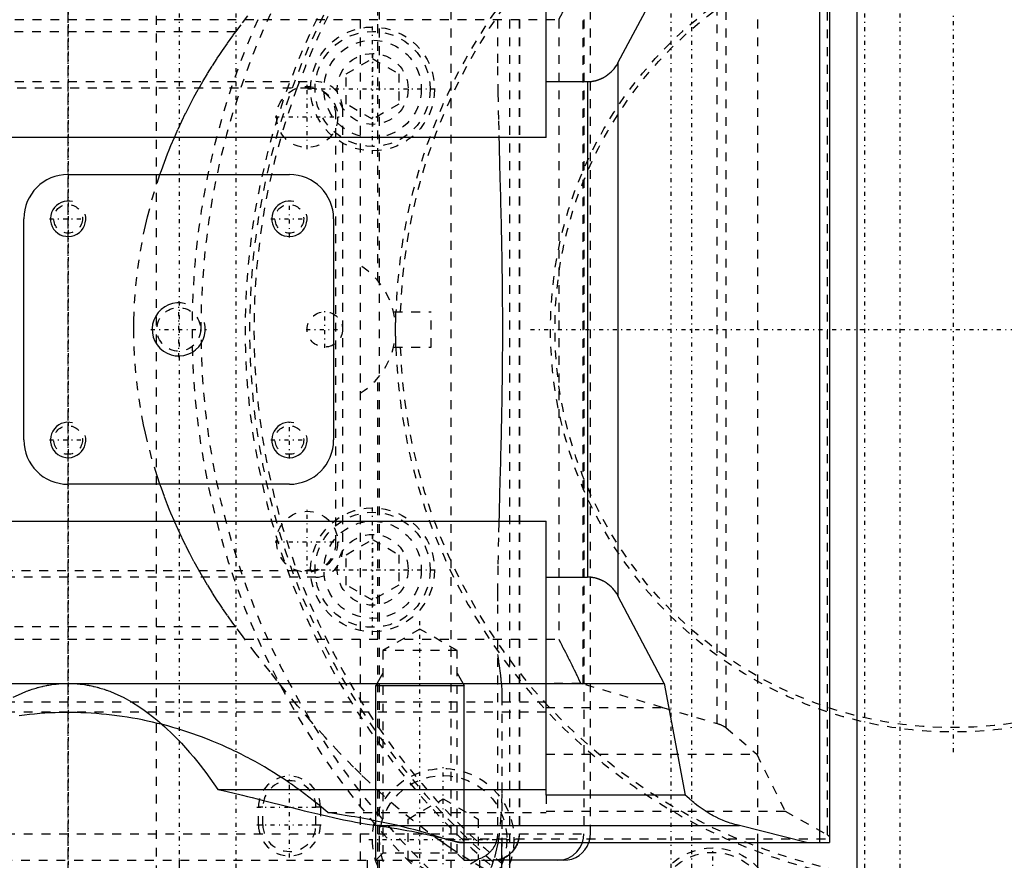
# Model space of a CAD drawing. Extents: x -545 to 345, y -132 to 132.
# Tile 10 of 18: x -105 to 6, y -60 to 35. Entities that reach past the tile are written whole.
import ezdxf

# ---------------------------------------------------------------- set-up
doc = ezdxf.new("R2010")
doc.units = 0
doc.linetypes.add('CENTER', pattern=[1.5, 0.45, -0.5, 0.05, -0.5])
doc.linetypes.add('DASHED', pattern=[2, 1, -1])
for name, color, linetype in [('AM_0', 7, 'CONTINUOUS'), ('AM_10', 7, 'CONTINUOUS'), ('AM_3', 7, 'DASHED'), ('AM_7', 7, 'CENTER')]:
    doc.layers.add(name, color=color, linetype=linetype)

msp = doc.modelspace()

# ---------------------------------------------------------------- linework, layer by layer
at = {"layer": 'AM_0', "color": 7, "linetype": 'CONTINUOUS'}
for p, q in [((-10.88, -61), (-10.88, 61)), ((-15.07, -58), (-15.07, 58)), ((-14, 58), (-14, -58)), ((-46, 21.69), (-46, 52.62)), ((-37.85, 30.18), (-32.65, 40)), ((-37.85, -30.18), (-37.85, 30.18)), ((-46, 28), (-41.31, 28)), ((-41.31, 28), (-41.31, -28)), ((-46, 21.69), (-116.27, 21.69)), ((-100, 17.5), (-75, 17.5)), ((-105, -12.5), (-105, 12.5)), ((-70, 12.5), (-70, -12.5)), ((-75, -17.5), (-100, -17.5)), ((-133, -21.69), (-46, -21.69)), ((-46, -52.62), (-46, -21.69)), ((-46, -28), (-41.31, -28)), ((-32.65, -40), (-37.85, -30.18)), ((-155, -40), (-32.65, -40)), ((-32.65, -40), (-30.28, -52.62)), ((-83.08, -51.99), (-46, -51.99)), ((-30.28, -52.62), (-46, -52.62)), ((-64.97, -56.08), (-24.14, -56.08)), ((-16.58, -58), (-24.14, -56.08)), ((-55.8, -58), (-14, -58)), ((-51, -67), (-51, -58)), ((-22.07, -61), (-22.07, -58)), ((-44, -60), (-51, -60)), ((-50.08, -61), (-50.08, -60))]:
    msp.add_line(p, q, dxfattribs=at)
for points in [[(-51, -59.83), (-50.52, -59.61), (-50.09, -59.3), (-49.71, -58.93), (-49.41, -58.49), (-49.19, -58)], [(-44.69, -60), (-44.09, -59.94), (-43.51, -59.75), (-42.98, -59.45), (-42.52, -59.05), (-42.16, -58.56), (-41.9, -58)]]:
    msp.add_lwpolyline(points, dxfattribs=at)
for points in [[(-41.31, 28, 0), (-41.29, 28, 0), (-41.25, 28, 0), (-41.21, 28, 0), (-41.19, 28, 0), (-41.17, 28, 0), (-41.13, 28, 0), (-41.1, 28.01, 0), (-41.06, 28.01, 0), (-41.02, 28.01, 0), (-40.98, 28.01, 0), (-40.96, 28.02, 0), (-40.94, 28.02, 0), (-40.9, 28.02, 0), (-40.86, 28.03, 0), (-40.83, 28.03, 0), (-40.79, 28.04, 0), (-40.75, 28.04, 0), (-40.73, 28.05, 0), (-40.71, 28.05, 0), (-40.67, 28.06, 0), (-40.63, 28.06, 0), (-40.61, 28.07, 0), (-40.6, 28.07, 0), (-40.56, 28.08, 0), (-40.52, 28.09, 0), (-40.5, 28.09, 0), (-40.48, 28.09, 0), (-40.44, 28.1, 0), (-40.41, 28.11, 0), (-40.37, 28.12, 0), (-40.33, 28.13, 0), (-40.29, 28.14, 0), (-40.27, 28.15, 0), (-40.26, 28.15, 0), (-40.22, 28.17, 0), (-40.18, 28.18, 0), (-40.14, 28.19, 0), (-40.11, 28.2, 0), (-40.07, 28.21, 0), (-40.05, 28.22, 0), (-40.03, 28.23, 0), (-40, 28.24, 0), (-39.96, 28.26, 0), (-39.92, 28.27, 0), (-39.89, 28.29, 0), (-39.85, 28.3, 0), (-39.83, 28.31, 0), (-39.81, 28.32, 0), (-39.78, 28.33, 0), (-39.74, 28.35, 0), (-39.71, 28.37, 0), (-39.67, 28.38, 0), (-39.64, 28.4, 0), (-39.62, 28.41, 0), (-39.6, 28.42, 0), (-39.57, 28.44, 0), (-39.53, 28.45, 0), (-39.41, 28.52, 0), (-39.31, 28.58, 0), (-39.21, 28.65, 0), (-39.02, 28.79, 0), (-38.83, 28.94, 0), (-38.65, 29.1, 0), (-38.48, 29.28, 0), (-38.32, 29.46, 0), (-38.25, 29.56, 0), (-38.17, 29.66, 0), (-38.03, 29.86, 0), (-37.9, 30.07, 0), (-37.85, 30.18, 0)], [(-37.85, -30.18, 0), (-37.9, -30.07, 0), (-38.03, -29.86, 0), (-38.17, -29.66, 0), (-38.25, -29.56, 0), (-38.32, -29.46, 0), (-38.48, -29.28, 0), (-38.65, -29.1, 0), (-38.83, -28.94, 0), (-39.02, -28.79, 0), (-39.21, -28.65, 0), (-39.31, -28.58, 0), (-39.41, -28.52, 0), (-39.53, -28.45, 0), (-39.57, -28.44, 0), (-39.6, -28.42, 0), (-39.62, -28.41, 0), (-39.64, -28.4, 0), (-39.67, -28.38, 0), (-39.71, -28.37, 0), (-39.74, -28.35, 0), (-39.78, -28.33, 0), (-39.81, -28.32, 0), (-39.83, -28.31, 0), (-39.85, -28.3, 0), (-39.89, -28.29, 0), (-39.92, -28.27, 0), (-39.96, -28.26, 0), (-40, -28.24, 0), (-40.03, -28.23, 0), (-40.05, -28.22, 0), (-40.07, -28.21, 0), (-40.11, -28.2, 0), (-40.14, -28.19, 0), (-40.18, -28.18, 0), (-40.22, -28.17, 0), (-40.26, -28.15, 0), (-40.27, -28.15, 0), (-40.29, -28.14, 0), (-40.33, -28.13, 0), (-40.37, -28.12, 0), (-40.41, -28.11, 0), (-40.44, -28.1, 0), (-40.48, -28.09, 0), (-40.5, -28.09, 0), (-40.52, -28.09, 0), (-40.56, -28.08, 0), (-40.6, -28.07, 0), (-40.61, -28.07, 0), (-40.63, -28.06, 0), (-40.67, -28.06, 0), (-40.71, -28.05, 0), (-40.73, -28.05, 0), (-40.75, -28.04, 0), (-40.79, -28.04, 0), (-40.83, -28.03, 0), (-40.86, -28.03, 0), (-40.9, -28.02, 0), (-40.94, -28.02, 0), (-40.96, -28.02, 0), (-40.98, -28.01, 0), (-41.02, -28.01, 0), (-41.06, -28.01, 0), (-41.1, -28.01, 0), (-41.13, -28, 0), (-41.17, -28, 0), (-41.19, -28, 0), (-41.21, -28, 0), (-41.25, -28, 0), (-41.29, -28, 0), (-41.31, -28, 0)], [(-106.22, -41.58, 0), (-105.27, -41.13, 0), (-104.71, -40.9, 0), (-104.55, -40.84, 0), (-104.39, -40.78, 0), (-104.31, -40.76, 0), (-104.23, -40.73, 0), (-104.07, -40.67, 0), (-103.91, -40.62, 0), (-103.75, -40.57, 0), (-103.6, -40.53, 0), (-103.44, -40.48, 0), (-103.36, -40.46, 0), (-103.28, -40.44, 0), (-103.12, -40.39, 0), (-102.96, -40.36, 0), (-102.88, -40.34, 0), (-102.8, -40.32, 0), (-102.64, -40.28, 0), (-102.48, -40.25, 0), (-102.4, -40.23, 0), (-102.32, -40.22, 0), (-102.16, -40.19, 0), (-102, -40.16, 0), (-101.84, -40.14, 0), (-101.68, -40.11, 0), (-101.52, -40.09, 0), (-101.44, -40.08, 0), (-101.36, -40.08, 0), (-101.2, -40.06, 0), (-101.04, -40.04, 0), (-100.88, -40.03, 0), (-100.72, -40.02, 0), (-100.56, -40.01, 0), (-100.48, -40.01, 0), (-100.4, -40.01, 0), (-100.24, -40, 0), (-100.08, -40, 0), (-100, -40, 0)], [(-100, -40, 0), (-99.92, -40, 0), (-99.76, -40, 0), (-99.6, -40.01, 0), (-99.52, -40.01, 0), (-99.44, -40.01, 0), (-99.28, -40.02, 0), (-99.12, -40.03, 0), (-98.96, -40.04, 0), (-98.8, -40.06, 0), (-98.64, -40.08, 0), (-98.56, -40.08, 0), (-98.48, -40.09, 0), (-98.32, -40.11, 0), (-98.16, -40.14, 0), (-98, -40.16, 0), (-97.84, -40.19, 0), (-97.68, -40.22, 0), (-97.6, -40.23, 0), (-97.52, -40.25, 0), (-97.36, -40.28, 0), (-97.2, -40.32, 0), (-97.12, -40.34, 0), (-97.04, -40.36, 0), (-96.88, -40.39, 0), (-96.72, -40.44, 0), (-96.64, -40.46, 0), (-96.56, -40.48, 0), (-96.4, -40.53, 0), (-96.25, -40.57, 0), (-96.09, -40.62, 0), (-95.93, -40.67, 0), (-95.77, -40.73, 0), (-95.69, -40.76, 0), (-95.61, -40.78, 0), (-95.45, -40.84, 0), (-95.29, -40.9, 0), (-94.73, -41.13, 0), (-93.78, -41.58, 0), (-92.83, -42.1, 0), (-91.88, -42.7, 0), (-91.41, -43.02, 0), (-90.94, -43.36, 0), (-89.99, -44.11, 0), (-89.06, -44.92, 0), (-88.12, -45.81, 0), (-87.2, -46.78, 0), (-86.27, -47.81, 0), (-85.81, -48.35, 0), (-85.35, -48.91, 0), (-84.44, -50.09, 0), (-83.53, -51.34, 0), (-83.08, -51.99, 0)], [(-83.08, -51.99, 0), (-82.52, -52.12, 0), (-81.4, -52.38, 0), (-80.29, -52.64, 0), (-79.74, -52.78, 0), (-79.19, -52.92, 0), (-78.09, -53.19, 0), (-77.01, -53.46, 0), (-75.94, -53.73, 0), (-74.88, -54, 0), (-73.84, -54.26, 0), (-73.32, -54.39, 0), (-72.81, -54.51, 0), (-71.8, -54.76, 0), (-70.81, -54.99, 0), (-69.85, -55.21, 0), (-68.9, -55.41, 0), (-67.98, -55.59, 0), (-67.53, -55.68, 0), (-67.09, -55.76, 0), (-66.22, -55.9, 0), (-65.38, -56.03, 0), (-64.97, -56.08, 0)], [(-24.14, -56.08, 0), (-24.32, -56.04, 0), (-24.67, -55.95, 0), (-25.03, -55.85, 0), (-25.21, -55.79, 0), (-25.39, -55.73, 0), (-25.74, -55.61, 0), (-26.09, -55.46, 0), (-26.44, -55.31, 0), (-26.79, -55.14, 0), (-27.13, -54.96, 0), (-27.31, -54.87, 0), (-27.48, -54.77, 0), (-27.82, -54.56, 0), (-28.16, -54.34, 0), (-28.49, -54.11, 0), (-28.82, -53.87, 0), (-29.15, -53.61, 0), (-29.32, -53.48, 0), (-29.48, -53.35, 0), (-29.8, -53.07, 0), (-30.12, -52.77, 0), (-30.28, -52.62, 0)], [(-64.97, -56.08, 0), (-64.66, -56.13, 0), (-64.04, -56.22, 0), (-63.44, -56.32, 0), (-63.15, -56.37, 0), (-62.86, -56.42, 0), (-62.28, -56.52, 0), (-61.72, -56.62, 0), (-61.17, -56.72, 0), (-60.63, -56.83, 0), (-60.1, -56.93, 0), (-59.85, -56.99, 0), (-59.59, -57.04, 0), (-59.1, -57.15, 0), (-58.61, -57.26, 0), (-58.14, -57.37, 0), (-57.68, -57.48, 0), (-57.24, -57.59, 0), (-57.03, -57.65, 0), (-56.81, -57.71, 0), (-56.4, -57.82, 0), (-56, -57.94, 0), (-55.8, -58, 0)], [(-49.21, -58, 0), (-49.23, -58.07, 0), (-49.28, -58.2, 0), (-49.34, -58.33, 0), (-49.38, -58.4, 0), (-49.41, -58.46, 0), (-49.49, -58.59, 0), (-49.57, -58.72, 0), (-49.66, -58.84, 0), (-49.76, -58.96, 0), (-49.85, -59.07, 0), (-49.9, -59.12, 0), (-49.95, -59.17, 0), (-50.06, -59.26, 0), (-50.17, -59.36, 0), (-50.29, -59.45, 0), (-50.42, -59.53, 0), (-50.54, -59.61, 0), (-50.61, -59.65, 0), (-50.67, -59.68, 0), (-50.8, -59.74, 0), (-50.93, -59.8, 0), (-51, -59.82, 0)]]:
    msp.add_polyline3d(points, dxfattribs=at)
for centre, radius, start, end in [((-100, 12.5), 5, 90, 180), ((-75, 12.5), 5, 0, 90), ((-100, -12.5), 5, 180, 270), ((-75, -12.5), 5, 270, 0), ((-44, -57), 3, 270, 340.5288)]:
    msp.add_arc(centre, radius, start, end, dxfattribs=at)
at = {"layer": 'AM_10', "color": 7, "linetype": 'CONTINUOUS'}
for p, q in [((-64.44, -38.84), (-65.25, -40.25)), ((-56.06, -38.84), (-55.25, -40.25)), ((-65.25, -60), (-65.25, -40.25)), ((-65.25, -40.25), (-55.25, -40.25)), ((-55.25, -60), (-55.25, -40.25))]:
    msp.add_line(p, q, dxfattribs=at)
for centre, radius in [((-100, 12.5), 2), ((-75, 12.5), 2), ((-87.5, 0), 3), ((-100, -12.5), 2), ((-75, -12.5), 2)]:
    msp.add_arc(centre, radius, 75, 15, dxfattribs=at)
at = {"layer": 'AM_3', "color": 6, "linetype": 'DASHED'}
for p, q in [((-90, -61.58), (-90, 75)), ((-67, 67), (-67, -67)), ((-65, 5.48), (-65, 67)), ((-64.82, -61), (-64.82, 61)), ((-56.71, -61), (-56.71, 61)), ((-50.08, -60), (-50.08, 60)), ((-22.07, -58), (-22.07, 58)), ((-51.5, 57), (-51.5, 31.12)), ((-49.04, 57), (-49.04, -57)), ((-49.02, 57), (-49.02, -57)), ((-41.73, 57), (-41.73, -57)), ((-41, -57), (-41, 57)), ((-14.23, -57.11), (-14.23, 57.11)), ((-26.68, -44.54), (-26.68, 44.54)), ((-25.68, -45.01), (-25.68, 45.01)), ((-41.81, -40.09), (-41.81, 40.09)), ((-126, 35), (-44.58, 35)), ((-44.58, 35), (-44.58, -35)), ((-81.06, 33.62), (-118.94, 33.62)), ((-68.57, 28.88), (-65.6, 30.6)), ((-65.6, 30.6), (-62.63, 28.88)), ((-122, 28), (-72, 28)), ((-68.57, 25.46), (-68.57, 28.88)), ((-62.63, 28.88), (-62.63, 25.46)), ((-72.75, 27.25), (-121.25, 27.25)), ((-69, 25), (-69, -25)), ((-65.6, 23.74), (-68.57, 25.46)), ((-62.63, 25.46), (-65.6, 23.74)), ((-69.75, -24.25), (-69.75, 24.25)), ((-63.24, 2), (-59, 2)), ((-59, -2), (-59, 2)), ((-63.24, -2), (-59, -2)), ((-65, -67), (-65, -5.48)), ((-68.57, -25.46), (-65.6, -23.74)), ((-65.6, -23.74), (-62.63, -25.46)), ((-68.57, -28.89), (-68.57, -25.46)), ((-62.63, -25.46), (-62.63, -28.89)), ((-121.25, -27.25), (-72.75, -27.25)), ((-72, -28), (-122, -28)), ((-65.6, -30.6), (-68.57, -28.89)), ((-62.63, -28.89), (-65.6, -30.6)), ((-51.5, -31.12), (-51.5, -57)), ((-81.06, -33.62), (-118.94, -33.62)), ((-60.25, -33.88), (-64.44, -36.3)), ((-56.06, -36.3), (-60.25, -33.88)), ((-126, -35), (-44.58, -35)), ((-64.44, -36.3), (-64.44, -59.19)), ((-56.06, -36.3), (-64.44, -36.3)), ((-56.06, -59.19), (-56.06, -36.3)), ((-42.1, -40.01), (-46, -40.01)), ((-32.88, -42.72), (-41.81, -40.09)), ((-46, -42.13), (-128.34, -42.13)), ((-51, -41.45), (-51, -67)), ((-46, -43.27), (-160.97, -43.27)), ((-46, -42.72), (-32.86, -42.72)), ((-46, -42.72), (-32.88, -42.72)), ((-32.88, -42.72), (-32.86, -42.72)), ((-32.86, -42.72), (-26.68, -44.54)), ((-25.68, -45.01), (-22.21, -48)), ((-46, -48), (-22.21, -48)), ((-22.21, -48), (-19, -54.46)), ((-61.59, -55.34), (-57.63, -53.06)), ((-57.63, -53.06), (-53.67, -55.34)), ((-46, -52.62), (-46, -54.61)), ((-78.5, -56), (-78.5, -54)), ((-78, -54), (-78.5, -54)), ((-78, -56), (-78, -54)), ((-71.5, -54), (-72, -54)), ((-72, -56), (-72, -54)), ((-71.5, -54), (-71.5, -56)), ((-46, -54.46), (-19, -54.46)), ((-19, -54.46), (-14.23, -57.11)), ((-70.65, -54.61), (-46, -54.61)), ((-61.59, -59.92), (-61.59, -55.34)), ((-53.67, -55.34), (-53.67, -59.92)), ((-78.5, -56), (-78, -56)), ((-72, -56), (-71.5, -56)), ((-159, -57), (-41, -57)), ((-57.44, -57.58), (-14, -57.58)), ((-155.31, -60), (-50.95, -60)), ((-87.43, -99), (-87.43, -60)), ((-66.22, -60), (-66.22, -85)), ((-64.44, -59.19), (-65.25, -60)), ((-56.06, -59.19), (-64.44, -59.19)), ((-57.63, -62.2), (-61.59, -59.92)), ((-53.67, -59.92), (-57.63, -62.2)), ((-55.25, -60), (-56.06, -59.19)), ((-53.5, -63), (-53.5, -60))]:
    msp.add_line(p, q, dxfattribs=at)
for points in [[(-49.19, -58), (-49.06, -57.51), (-49.02, -57)], [(-41.9, -58), (-41.77, -57.51), (-41.73, -57)], [(-51.98, -60), (-51.48, -59.96), (-51, -59.83)]]:
    msp.add_lwpolyline(points, dxfattribs=at)
for points in [[(-81.06, 33.62, 0), (-80.29, 34.65, 0), (-78.74, 36.7, 0), (-77.18, 38.7, 0), (-76.4, 39.69, 0), (-75.63, 40.65, 0), (-74.07, 42.53, 0), (-72.53, 44.33, 0), (-70.97, 46.09, 0), (-69.37, 47.81, 0), (-67.74, 49.49, 0), (-66.91, 50.3, 0), (-66.08, 51.1, 0), (-64.41, 52.65, 0), (-62.74, 54.11, 0), (-61.06, 55.49, 0), (-59.4, 56.77, 0), (-57.76, 57.96, 0), (-56.96, 58.51, 0), (-56.16, 59.04, 0), (-54.61, 60.02, 0), (-53.13, 60.9, 0), (-52.43, 61.3, 0)], [(-42.1, 40.01, 0), (-42.17, 39.87, 0), (-42.29, 39.59, 0), (-42.42, 39.31, 0), (-42.49, 39.17, 0), (-42.56, 39.03, 0), (-42.69, 38.75, 0), (-42.83, 38.46, 0), (-42.97, 38.18, 0), (-43.11, 37.9, 0), (-43.25, 37.62, 0), (-43.32, 37.47, 0), (-43.39, 37.33, 0), (-43.53, 37.05, 0), (-43.67, 36.77, 0), (-43.81, 36.49, 0), (-43.96, 36.22, 0), (-44.1, 35.94, 0), (-44.17, 35.8, 0), (-44.24, 35.67, 0), (-44.38, 35.4, 0), (-44.52, 35.13, 0), (-44.58, 35, 0)], [(-89.62, 17.49, 0), (-89.46, 17.96, 0), (-89.12, 18.9, 0), (-88.76, 19.84, 0), (-88.58, 20.3, 0), (-88.39, 20.77, 0), (-87.99, 21.69, 0), (-87.58, 22.61, 0), (-87.16, 23.53, 0), (-86.71, 24.44, 0), (-86.25, 25.34, 0), (-86.02, 25.79, 0), (-85.78, 26.24, 0), (-85.28, 27.13, 0), (-84.77, 28.02, 0), (-84.24, 28.9, 0), (-83.7, 29.77, 0), (-83.14, 30.64, 0), (-82.86, 31.07, 0), (-82.57, 31.5, 0), (-81.98, 32.35, 0), (-81.37, 33.2, 0), (-81.06, 33.62, 0)], [(-51.5, 31.12, 0), (-51.49, 29.71, 0), (-51.45, 26.72, 0), (-51.39, 23.55, 0), (-51.34, 21.9, 0), (-51.34, 21.62, 0), (-51.32, 21.06, 0), (-51.31, 20.5, 0), (-51.3, 20.21, 0), (-51.29, 19.93, 0), (-51.28, 19.35, 0), (-51.26, 18.78, 0), (-51.25, 18.2, 0), (-51.23, 17.61, 0), (-51.21, 17.02, 0), (-51.21, 16.73, 0), (-51.2, 16.43, 0), (-51.18, 15.84, 0), (-51.17, 15.24, 0), (-51.15, 14.64, 0), (-51.14, 14.03, 0), (-51.12, 13.42, 0), (-51.11, 13.12, 0), (-51.11, 12.81, 0), (-51.09, 12.2, 0), (-51.08, 11.58, 0), (-51.06, 10.97, 0), (-51.05, 10.35, 0), (-51.04, 9.73, 0), (-51.03, 9.42, 0), (-51.03, 9.1, 0), (-51.02, 8.48, 0), (-51, 7.85, 0), (-50.99, 7.23, 0), (-50.99, 6.6, 0), (-50.98, 5.97, 0), (-50.97, 5.66, 0), (-50.97, 5.34, 0), (-50.96, 4.71, 0), (-50.96, 4.08, 0), (-50.95, 3.45, 0), (-50.95, 2.82, 0), (-50.94, 2.19, 0), (-50.94, 1.88, 0), (-50.94, 1.57, 0), (-50.94, 0.94, 0), (-50.94, 0.31, 0), (-50.94, 0, 0), (-50.94, -0.31, 0), (-50.94, -0.94, 0), (-50.94, -1.57, 0), (-50.94, -1.88, 0), (-50.94, -2.19, 0), (-50.95, -2.82, 0), (-50.95, -3.45, 0), (-50.96, -4.08, 0), (-50.96, -4.71, 0), (-50.97, -5.34, 0), (-50.97, -5.66, 0), (-50.98, -5.97, 0), (-50.99, -6.6, 0), (-50.99, -7.23, 0), (-51, -7.85, 0), (-51.02, -8.48, 0), (-51.03, -9.1, 0), (-51.03, -9.42, 0), (-51.04, -9.73, 0), (-51.05, -10.35, 0), (-51.06, -10.97, 0), (-51.08, -11.58, 0), (-51.09, -12.2, 0), (-51.11, -12.81, 0), (-51.11, -13.12, 0), (-51.12, -13.42, 0), (-51.14, -14.03, 0), (-51.15, -14.64, 0), (-51.17, -15.24, 0), (-51.18, -15.84, 0), (-51.2, -16.43, 0), (-51.21, -16.73, 0), (-51.21, -17.02, 0), (-51.23, -17.61, 0), (-51.25, -18.2, 0), (-51.26, -18.78, 0), (-51.28, -19.35, 0), (-51.29, -19.93, 0), (-51.3, -20.21, 0), (-51.31, -20.5, 0), (-51.32, -21.06, 0), (-51.34, -21.62, 0), (-51.34, -21.9, 0), (-51.39, -23.55, 0), (-51.45, -26.72, 0), (-51.49, -29.71, 0), (-51.5, -31.12, 0)], [(-89.62, -17.49, 0), (-89.94, -16.54, 0), (-90.52, -14.63, 0), (-91.03, -12.71, 0), (-91.26, -11.74, 0), (-91.47, -10.77, 0), (-91.83, -8.83, 0), (-92.12, -6.87, 0), (-92.34, -4.91, 0), (-92.49, -2.95, 0), (-92.56, -0.98, 0), (-92.57, 0, 0), (-92.56, 0.98, 0), (-92.49, 2.95, 0), (-92.34, 4.91, 0), (-92.12, 6.87, 0), (-91.83, 8.83, 0), (-91.47, 10.77, 0), (-91.26, 11.74, 0), (-91.03, 12.71, 0), (-90.52, 14.63, 0), (-89.94, 16.54, 0), (-89.62, 17.49, 0)], [(-63, 0, 0), (-63, 0.01, 0), (-63, 0.04, 0), (-63, 0.07, 0), (-63, 0.08, 0), (-63, 0.1, 0), (-63, 0.13, 0), (-63, 0.16, 0), (-63, 0.18, 0), (-63, 0.21, 0), (-63, 0.24, 0), (-63, 0.26, 0), (-63, 0.27, 0), (-63, 0.3, 0), (-63, 0.33, 0), (-63, 0.36, 0), (-63, 0.38, 0), (-63, 0.41, 0), (-63, 0.43, 0), (-63, 0.44, 0), (-63, 0.47, 0), (-63, 0.5, 0), (-63, 0.51, 0), (-63, 0.53, 0), (-63, 0.56, 0), (-63, 0.58, 0), (-63, 0.6, 0), (-63, 0.61, 0), (-63, 0.64, 0), (-63, 0.67, 0), (-63, 0.7, 0), (-63, 0.72, 0), (-63, 0.75, 0), (-63, 0.77, 0), (-63, 0.78, 0), (-62.99, 0.81, 0), (-62.99, 0.83, 0), (-62.99, 0.86, 0), (-62.99, 0.89, 0), (-62.99, 0.91, 0), (-62.99, 0.93, 0), (-62.99, 0.94, 0), (-62.99, 0.97, 0), (-62.99, 0.99, 0), (-62.99, 1.02, 0), (-62.99, 1.04, 0), (-62.99, 1.07, 0), (-62.99, 1.08, 0), (-62.99, 1.09, 0), (-62.99, 1.12, 0), (-62.99, 1.14, 0), (-62.99, 1.16, 0), (-62.99, 1.19, 0), (-62.99, 1.21, 0), (-62.99, 1.22, 0), (-62.99, 1.23, 0), (-62.99, 1.26, 0), (-62.99, 1.28, 0), (-62.99, 1.3, 0), (-62.99, 1.32, 0), (-62.99, 1.34, 0), (-62.99, 1.35, 0), (-62.99, 1.36, 0), (-62.98, 1.38, 0), (-62.98, 1.4, 0), (-62.98, 1.41, 0), (-62.98, 1.42, 0), (-62.98, 1.44, 0), (-62.98, 1.46, 0), (-62.98, 1.47, 0), (-62.98, 1.48, 0), (-62.98, 1.5, 0), (-62.98, 1.52, 0), (-62.98, 1.54, 0), (-62.98, 1.56, 0), (-62.98, 1.57, 0), (-62.98, 1.58, 0), (-62.98, 1.59, 0), (-62.98, 1.61, 0), (-62.98, 1.63, 0), (-62.98, 1.64, 0), (-62.98, 1.66, 0), (-62.98, 1.68, 0), (-62.98, 1.68, 0), (-62.98, 1.69, 0), (-62.98, 1.71, 0), (-62.98, 1.72, 0), (-62.98, 1.74, 0), (-62.98, 1.75, 0), (-62.98, 1.77, 0), (-62.98, 1.77, 0), (-62.97, 1.78, 0), (-62.97, 1.79, 0), (-62.97, 1.81, 0), (-62.97, 1.82, 0), (-62.97, 1.83, 0), (-62.97, 1.84, 0), (-62.97, 1.85, 0), (-62.97, 1.85, 0), (-62.97, 1.86, 0), (-62.97, 1.87, 0), (-62.97, 1.88, 0), (-62.97, 1.89, 0), (-62.97, 1.9, 0), (-62.97, 1.91, 0), (-62.97, 1.91, 0), (-62.97, 1.92, 0), (-62.97, 1.93, 0), (-62.97, 1.93, 0), (-62.97, 1.94, 0), (-62.97, 1.94, 0), (-62.97, 1.95, 0), (-62.97, 1.95, 0), (-62.97, 1.96, 0), (-62.97, 1.96, 0), (-62.97, 1.97, 0), (-62.97, 1.97, 0), (-62.97, 1.98, 0), (-62.97, 1.98, 0), (-62.97, 1.98, 0), (-62.97, 1.99, 0), (-62.97, 1.99, 0), (-62.97, 1.99, 0), (-62.97, 1.99, 0), (-62.97, 2, 0), (-62.97, 2, 0), (-62.97, 2, 0), (-62.97, 2, 0), (-62.97, 2, 0), (-62.97, 2, 0), (-62.97, 2, 0)], [(-62.97, -2, 0), (-62.97, -2, 0), (-62.97, -2, 0), (-62.97, -2, 0), (-62.97, -2, 0), (-62.97, -2, 0), (-62.97, -2, 0), (-62.97, -1.99, 0), (-62.97, -1.99, 0), (-62.97, -1.99, 0), (-62.97, -1.99, 0), (-62.97, -1.98, 0), (-62.97, -1.98, 0), (-62.97, -1.98, 0), (-62.97, -1.97, 0), (-62.97, -1.97, 0), (-62.97, -1.96, 0), (-62.97, -1.96, 0), (-62.97, -1.95, 0), (-62.97, -1.95, 0), (-62.97, -1.94, 0), (-62.97, -1.94, 0), (-62.97, -1.93, 0), (-62.97, -1.93, 0), (-62.97, -1.92, 0), (-62.97, -1.91, 0), (-62.97, -1.91, 0), (-62.97, -1.9, 0), (-62.97, -1.89, 0), (-62.97, -1.88, 0), (-62.97, -1.87, 0), (-62.97, -1.86, 0), (-62.97, -1.85, 0), (-62.97, -1.85, 0), (-62.97, -1.84, 0), (-62.97, -1.83, 0), (-62.97, -1.82, 0), (-62.97, -1.81, 0), (-62.97, -1.79, 0), (-62.97, -1.78, 0), (-62.98, -1.77, 0), (-62.98, -1.77, 0), (-62.98, -1.75, 0), (-62.98, -1.74, 0), (-62.98, -1.72, 0), (-62.98, -1.71, 0), (-62.98, -1.69, 0), (-62.98, -1.68, 0), (-62.98, -1.68, 0), (-62.98, -1.66, 0), (-62.98, -1.64, 0), (-62.98, -1.63, 0), (-62.98, -1.61, 0), (-62.98, -1.59, 0), (-62.98, -1.58, 0), (-62.98, -1.57, 0), (-62.98, -1.56, 0), (-62.98, -1.54, 0), (-62.98, -1.52, 0), (-62.98, -1.5, 0), (-62.98, -1.48, 0), (-62.98, -1.47, 0), (-62.98, -1.46, 0), (-62.98, -1.44, 0), (-62.98, -1.42, 0), (-62.98, -1.41, 0), (-62.98, -1.4, 0), (-62.98, -1.38, 0), (-62.99, -1.36, 0), (-62.99, -1.35, 0), (-62.99, -1.34, 0), (-62.99, -1.32, 0), (-62.99, -1.3, 0), (-62.99, -1.28, 0), (-62.99, -1.26, 0), (-62.99, -1.23, 0), (-62.99, -1.22, 0), (-62.99, -1.21, 0), (-62.99, -1.19, 0), (-62.99, -1.16, 0), (-62.99, -1.14, 0), (-62.99, -1.12, 0), (-62.99, -1.09, 0), (-62.99, -1.08, 0), (-62.99, -1.07, 0), (-62.99, -1.04, 0), (-62.99, -1.02, 0), (-62.99, -0.99, 0), (-62.99, -0.97, 0), (-62.99, -0.94, 0), (-62.99, -0.93, 0), (-62.99, -0.91, 0), (-62.99, -0.89, 0), (-62.99, -0.86, 0), (-62.99, -0.83, 0), (-62.99, -0.81, 0), (-63, -0.78, 0), (-63, -0.77, 0), (-63, -0.75, 0), (-63, -0.72, 0), (-63, -0.7, 0), (-63, -0.67, 0), (-63, -0.64, 0), (-63, -0.61, 0), (-63, -0.6, 0), (-63, -0.58, 0), (-63, -0.56, 0), (-63, -0.53, 0), (-63, -0.51, 0), (-63, -0.5, 0), (-63, -0.47, 0), (-63, -0.44, 0), (-63, -0.43, 0), (-63, -0.41, 0), (-63, -0.38, 0), (-63, -0.36, 0), (-63, -0.33, 0), (-63, -0.3, 0), (-63, -0.27, 0), (-63, -0.26, 0), (-63, -0.24, 0), (-63, -0.21, 0), (-63, -0.18, 0), (-63, -0.16, 0), (-63, -0.13, 0), (-63, -0.1, 0), (-63, -0.08, 0), (-63, -0.07, 0), (-63, -0.04, 0), (-63, -0.01, 0), (-63, 0, 0)], [(-81.06, -33.62, 0), (-81.37, -33.2, 0), (-81.98, -32.35, 0), (-82.57, -31.5, 0), (-82.86, -31.07, 0), (-83.14, -30.64, 0), (-83.7, -29.77, 0), (-84.24, -28.9, 0), (-84.77, -28.02, 0), (-85.28, -27.13, 0), (-85.78, -26.24, 0), (-86.02, -25.79, 0), (-86.25, -25.34, 0), (-86.71, -24.44, 0), (-87.16, -23.53, 0), (-87.58, -22.61, 0), (-87.99, -21.69, 0), (-88.39, -20.77, 0), (-88.58, -20.3, 0), (-88.76, -19.84, 0), (-89.12, -18.9, 0), (-89.46, -17.96, 0), (-89.62, -17.49, 0)], [(-52.43, -61.3, 0), (-53.13, -60.9, 0), (-54.61, -60.02, 0), (-56.16, -59.04, 0), (-56.96, -58.51, 0), (-57.76, -57.96, 0), (-59.4, -56.77, 0), (-61.06, -55.49, 0), (-62.74, -54.11, 0), (-64.41, -52.65, 0), (-66.08, -51.1, 0), (-66.91, -50.3, 0), (-67.74, -49.49, 0), (-69.37, -47.81, 0), (-70.97, -46.09, 0), (-72.53, -44.33, 0), (-74.07, -42.53, 0), (-75.63, -40.65, 0), (-76.4, -39.69, 0), (-77.18, -38.7, 0), (-78.74, -36.7, 0), (-80.29, -34.65, 0), (-81.06, -33.62, 0)], [(-44.58, -35, 0), (-44.52, -35.13, 0), (-44.38, -35.4, 0), (-44.24, -35.67, 0), (-44.17, -35.8, 0), (-44.1, -35.94, 0), (-43.96, -36.22, 0), (-43.81, -36.49, 0), (-43.67, -36.77, 0), (-43.53, -37.05, 0), (-43.39, -37.33, 0), (-43.32, -37.47, 0), (-43.25, -37.62, 0), (-43.11, -37.9, 0), (-42.97, -38.18, 0), (-42.83, -38.46, 0), (-42.69, -38.75, 0), (-42.56, -39.03, 0), (-42.49, -39.17, 0), (-42.42, -39.31, 0), (-42.29, -39.59, 0), (-42.17, -39.87, 0), (-42.1, -40.01, 0)], [(-51.5, -36.74, 0), (-51.47, -36.89, 0), (-51.42, -37.18, 0), (-51.38, -37.47, 0), (-51.36, -37.61, 0), (-51.33, -37.75, 0), (-51.29, -38.03, 0), (-51.25, -38.3, 0), (-51.22, -38.58, 0), (-51.18, -38.85, 0), (-51.15, -39.11, 0), (-51.14, -39.25, 0), (-51.12, -39.38, 0), (-51.1, -39.63, 0), (-51.07, -39.89, 0), (-51.05, -40.14, 0), (-51.04, -40.39, 0), (-51.02, -40.63, 0), (-51.02, -40.75, 0), (-51.01, -40.87, 0), (-51.01, -41.11, 0), (-51, -41.34, 0), (-51, -41.45, 0)], [(-41.81, -40.09, 0), (-41.86, -40.07, 0), (-41.95, -40.05, 0), (-42.05, -40.02, 0), (-42.1, -40.01, 0)], [(-70.65, -54.61, 0), (-70.89, -54.41, 0), (-71.36, -54.01, 0), (-71.83, -53.62, 0), (-72.07, -53.43, 0), (-72.31, -53.24, 0), (-72.79, -52.86, 0), (-73.28, -52.49, 0), (-73.77, -52.12, 0), (-74.26, -51.76, 0), (-74.76, -51.41, 0), (-75.01, -51.24, 0), (-75.26, -51.07, 0), (-75.77, -50.73, 0), (-76.28, -50.4, 0), (-76.79, -50.08, 0), (-77.3, -49.76, 0), (-77.82, -49.45, 0), (-78.08, -49.3, 0), (-78.34, -49.15, 0), (-78.87, -48.85, 0), (-79.39, -48.57, 0), (-79.66, -48.43, 0), (-79.92, -48.29, 0), (-80.46, -48.01, 0), (-80.99, -47.75, 0), (-81.26, -47.62, 0), (-81.53, -47.49, 0), (-82.07, -47.24, 0), (-82.61, -47, 0), (-83.16, -46.76, 0), (-83.71, -46.53, 0), (-84.26, -46.31, 0), (-84.54, -46.2, 0), (-84.81, -46.1, 0), (-85.37, -45.89, 0), (-85.92, -45.7, 0), (-86.48, -45.51, 0), (-87.04, -45.32, 0), (-87.61, -45.15, 0), (-87.89, -45.06, 0), (-88.17, -44.98, 0), (-88.74, -44.82, 0), (-89.31, -44.67, 0), (-89.88, -44.53, 0), (-90.45, -44.39, 0), (-91.02, -44.26, 0), (-91.31, -44.2, 0), (-91.59, -44.14, 0), (-92.17, -44.03, 0), (-92.74, -43.93, 0), (-93.32, -43.83, 0), (-93.9, -43.74, 0), (-94.48, -43.66, 0), (-94.77, -43.63, 0), (-95.06, -43.59, 0), (-95.64, -43.53, 0), (-96.22, -43.47, 0), (-96.8, -43.42, 0), (-97.38, -43.38, 0), (-97.96, -43.35, 0), (-98.25, -43.34, 0), (-98.54, -43.33, 0), (-99.13, -43.31, 0), (-99.71, -43.3, 0), (-100, -43.3, 0), (-100.29, -43.3, 0), (-100.87, -43.31, 0), (-101.46, -43.33, 0), (-101.75, -43.34, 0), (-102.04, -43.35, 0), (-102.62, -43.38, 0), (-103.2, -43.42, 0), (-103.78, -43.47, 0), (-104.36, -43.53, 0), (-104.94, -43.59, 0), (-105.23, -43.63, 0), (-105.52, -43.66, 0)], [(-26.68, -44.54, 0), (-26.64, -44.55, 0), (-26.57, -44.58, 0), (-26.5, -44.6, 0), (-26.46, -44.61, 0), (-26.43, -44.62, 0), (-26.36, -44.65, 0), (-26.3, -44.67, 0), (-26.24, -44.7, 0), (-26.18, -44.72, 0), (-26.12, -44.75, 0), (-26.09, -44.76, 0), (-26.06, -44.77, 0), (-26.01, -44.8, 0), (-25.96, -44.83, 0), (-25.91, -44.86, 0), (-25.86, -44.88, 0), (-25.82, -44.91, 0), (-25.8, -44.93, 0), (-25.78, -44.94, 0), (-25.74, -44.97, 0), (-25.7, -45, 0), (-25.68, -45.01, 0)], [(-51, -51.19, 0), (-51.01, -52.51, 0), (-51.11, -54.94, 0), (-51.32, -57.1, 0), (-51.47, -58.05, 0)], [(-57.44, -57.58, 0), (-57.72, -57.48, 0), (-58.29, -57.29, 0), (-58.89, -57.11, 0), (-59.2, -57.01, 0), (-59.51, -56.92, 0), (-60.15, -56.74, 0), (-60.81, -56.56, 0), (-61.49, -56.39, 0), (-62.19, -56.21, 0), (-62.91, -56.04, 0), (-63.27, -55.96, 0), (-63.65, -55.88, 0), (-64.41, -55.72, 0), (-65.18, -55.56, 0), (-65.98, -55.4, 0), (-66.79, -55.25, 0), (-67.62, -55.1, 0), (-68.04, -55.03, 0), (-68.47, -54.96, 0), (-69.33, -54.81, 0), (-70.21, -54.68, 0), (-70.65, -54.61, 0)], [(-55.27, -58, 0), (-55.6, -57.99, 0), (-56.29, -57.89, 0), (-57.04, -57.71, 0), (-57.44, -57.58, 0)], [(-51.5, -57, 0), (-51.5, -57.01, 0), (-51.5, -57.02, 0), (-51.5, -57.03, 0), (-51.5, -57.03, 0), (-51.5, -57.04, 0), (-51.5, -57.05, 0), (-51.5, -57.06, 0), (-51.5, -57.07, 0), (-51.5, -57.08, 0), (-51.5, -57.09, 0), (-51.5, -57.09, 0), (-51.5, -57.1, 0), (-51.5, -57.11, 0), (-51.5, -57.12, 0), (-51.5, -57.13, 0), (-51.5, -57.14, 0), (-51.5, -57.15, 0), (-51.5, -57.15, 0), (-51.5, -57.16, 0), (-51.5, -57.17, 0), (-51.5, -57.18, 0), (-51.5, -57.18, 0), (-51.5, -57.19, 0), (-51.5, -57.2, 0), (-51.5, -57.21, 0), (-51.5, -57.21, 0), (-51.5, -57.22, 0), (-51.51, -57.23, 0), (-51.51, -57.24, 0), (-51.51, -57.25, 0), (-51.51, -57.26, 0), (-51.51, -57.27, 0), (-51.51, -57.27, 0), (-51.51, -57.28, 0), (-51.51, -57.29, 0), (-51.51, -57.3, 0), (-51.51, -57.31, 0), (-51.51, -57.31, 0), (-51.51, -57.32, 0), (-51.52, -57.33, 0), (-51.52, -57.33, 0), (-51.52, -57.34, 0), (-51.52, -57.35, 0), (-51.52, -57.38, 0), (-51.53, -57.44, 0), (-51.54, -57.48, 0), (-51.54, -57.51, 0), (-51.54, -57.53, 0), (-51.55, -57.57, 0), (-51.56, -57.62, 0), (-51.57, -57.66, 0), (-51.58, -57.7, 0), (-51.59, -57.74, 0), (-51.59, -57.76, 0), (-51.6, -57.78, 0), (-51.61, -57.81, 0), (-51.62, -57.85, 0), (-51.63, -57.87, 0), (-51.63, -57.89, 0), (-51.64, -57.92, 0), (-51.65, -57.96, 0), (-51.66, -57.98, 0), (-51.67, -57.99, 0), (-51.68, -58.03, 0), (-51.69, -58.06, 0), (-51.73, -58.17, 0), (-51.81, -58.34, 0), (-51.89, -58.49, 0), (-51.98, -58.63, 0), (-52.07, -58.76, 0), (-52.12, -58.83, 0), (-52.17, -58.89, 0), (-52.28, -59.02, 0), (-52.39, -59.13, 0), (-52.5, -59.24, 0), (-52.63, -59.35, 0), (-52.76, -59.44, 0), (-52.82, -59.49, 0), (-52.89, -59.53, 0), (-53.03, -59.61, 0), (-53.17, -59.69, 0), (-53.24, -59.72, 0)], [(-49.04, -57, 0), (-49.04, -57.03, 0), (-49.04, -57.08, 0), (-49.04, -57.14, 0), (-49.04, -57.16, 0), (-49.04, -57.19, 0), (-49.05, -57.25, 0), (-49.05, -57.3, 0), (-49.06, -57.36, 0), (-49.07, -57.42, 0), (-49.07, -57.47, 0), (-49.08, -57.5, 0), (-49.08, -57.53, 0), (-49.09, -57.59, 0), (-49.11, -57.64, 0), (-49.12, -57.7, 0), (-49.13, -57.76, 0), (-49.15, -57.81, 0), (-49.16, -57.84, 0), (-49.16, -57.87, 0), (-49.18, -57.92, 0), (-49.2, -57.97, 0), (-49.21, -58, 0)], [(-14.23, -57.11, 0), (-14.22, -57.12, 0), (-14.2, -57.13, 0), (-14.17, -57.15, 0), (-14.16, -57.16, 0), (-14.15, -57.16, 0), (-14.13, -57.18, 0), (-14.11, -57.19, 0), (-14.1, -57.21, 0), (-14.08, -57.22, 0), (-14.07, -57.24, 0), (-14.06, -57.24, 0), (-14.05, -57.25, 0), (-14.04, -57.27, 0), (-14.03, -57.28, 0), (-14.02, -57.3, 0), (-14.01, -57.31, 0), (-14.01, -57.33, 0), (-14.01, -57.33, 0), (-14, -57.34, 0), (-14, -57.36, 0), (-14, -57.37, 0), (-14, -57.38, 0)], [(-51.47, -58.05, 0), (-51.59, -58.7, 0), (-51.89, -59.86, 0), (-52.24, -60.86, 0), (-52.43, -61.3, 0)], [(-53.24, -59.72, 0), (-53.43, -59.8, 0), (-53.82, -59.93, 0), (-54.07, -59.97, 0), (-54.14, -59.98, 0), (-54.21, -59.99, 0), (-54.25, -59.99, 0), (-54.29, -59.99, 0), (-54.36, -60, 0), (-54.44, -60, 0), (-54.47, -60, 0)], [(-51, -59.82, 0), (-51.03, -59.83, 0), (-51.08, -59.85, 0), (-51.14, -59.87, 0), (-51.16, -59.88, 0), (-51.19, -59.89, 0), (-51.24, -59.9, 0), (-51.3, -59.92, 0), (-51.36, -59.93, 0), (-51.41, -59.94, 0), (-51.47, -59.95, 0), (-51.5, -59.96, 0), (-51.53, -59.96, 0), (-51.58, -59.97, 0), (-51.64, -59.98, 0), (-51.7, -59.98, 0), (-51.75, -59.99, 0), (-51.81, -59.99, 0), (-51.84, -60, 0), (-51.86, -60, 0), (-51.92, -60, 0), (-51.97, -60, 0), (-52, -60, 0)]]:
    msp.add_polyline3d(points, dxfattribs=at)
for centre, radius in [((0, 0), 45.5), ((0, 0), 45), ((0, 0), 45), ((-65.6, 27.17), 7), ((-65.6, 27.17), 6.5), ((-65.6, 27.17), 5.5), ((-65.59, 27.17), 4), ((-73, 24), 3.45), ((-100, 12.5), 1.62), ((-75, 12.5), 1.62), ((-87.5, 0), 2.46), ((-71, 0), 2), ((-100, -12.5), 1.62), ((-75, -12.5), 1.62), ((-73, -24), 3.45), ((-65.6, -27.17), 7), ((-65.6, -27.17), 6.5), ((-65.6, -27.17), 5.5), ((-65.59, -27.17), 4), ((-57.63, -57.63), 8), ((-57.63, -57.63), 7.2), ((-27.17, -65.6), 7), ((-27.17, -65.6), 6.5)]:
    msp.add_circle(centre, radius, dxfattribs=at)
for centre, radius, start, end in [((0, 0), 86, 100.0448, 259.9552), ((0, 0), 79.5, 59.7917, 300.2083), ((0, 0), 85, 126.8719, 233.1281), ((0, 0), 63, 92.4608, 178.1808), ((0, 0), 62.5, 45.2854, 178.1662), ((0, 0), 80, 129.6079, 230.3921), ((0, 0), 79, 130.2107, 159.8201), ((0, 0), 62.5, 181.8338, 44.7146), ((-72, 25), 3, 0, 90), ((0, 0), 79, 159.8221, 200.1779), ((-72.75, 24.25), 3, 0, 90), ((-71.5, 0), 8.5, 301.9657, 58.0343), ((0, 0), 80, 230.3943, 0.3642), ((0, 0), 63, 181.8192, 357.5392), ((-72.75, -24.25), 3, 270, 0), ((-72, -25), 3, 270, 0), ((0, 0), 79, 200.1799, 229.7893), ((-75, -54), 3.5, 0, 180), ((-75, -54), 3, 0, 180), ((-75, -56), 3.5, 180, 0), ((-75, -56), 3, 180, 0), ((-44, -57), 3, 340.5288, 0)]:
    msp.add_arc(centre, radius, start, end, dxfattribs=at)
at = {"layer": 'AM_7', "color": 4, "linetype": 'CENTER'}
for p, q in [((-100, 108.9), (-100, -108.9)), ((-100, -108.9), (-100, 108.9)), ((-87.43, -108.9), (-87.43, 108.9)), ((-81, -108.9), (-81, 108.9)), ((-31.87, -108.9), (-31.87, 108.9)), ((-29.53, -108.9), (-29.53, 108.9)), ((-10, -108.9), (-10, 108.9)), ((-6.01, -108.9), (-6.01, 108.9)), ((-100, -73.7), (-100, 73.7)), ((0, -47.77), (0, 47.77)), ((-65.6, 19.82), (-65.6, 34.52)), ((-65.59, 22.97), (-65.59, 31.37)), ((-73, 20.38), (-73, 27.62)), ((-72.95, 27.17), (-58.25, 27.17)), ((-76.62, 24), (-69.38, 24)), ((-75, 10.4), (-75, 14.6)), ((-102.1, 12.5), (-97.9, 12.5)), ((-77.1, 12.5), (-72.9, 12.5)), ((-87.5, -3.15), (-87.5, 3.15)), ((-71, -2.1), (-71, 2.1)), ((-90.65, 0), (-84.35, 0)), ((-47.77, 0), (47.77, 0)), ((-73.1, 0), (-68.9, 0)), ((-75, -14.6), (-75, -10.4)), ((-102.1, -12.5), (-97.9, -12.5)), ((-77.1, -12.5), (-72.9, -12.5)), ((-65.6, -34.52), (-65.6, -19.82)), ((-73, -27.62), (-73, -20.38)), ((-65.59, -31.37), (-65.59, -22.97)), ((-76.62, -24), (-69.38, -24)), ((-72.95, -27.17), (-58.25, -27.17)), ((-69.79, -27.17), (-61.39, -27.17)), ((-60.25, -61.31), (-60.25, -32.58)), ((-57.63, -66.03), (-57.63, -49.23)), ((-75, -59.67), (-75, -50.33)), ((-78.67, -54), (-71.33, -54)), ((-78.67, -56), (-71.33, -56)), ((-66.03, -57.63), (-49.23, -57.63)), ((-27.17, -72.42), (-27.17, -58.78))]:
    msp.add_line(p, q, dxfattribs=at)

doc.saveas('drawing.dxf')
